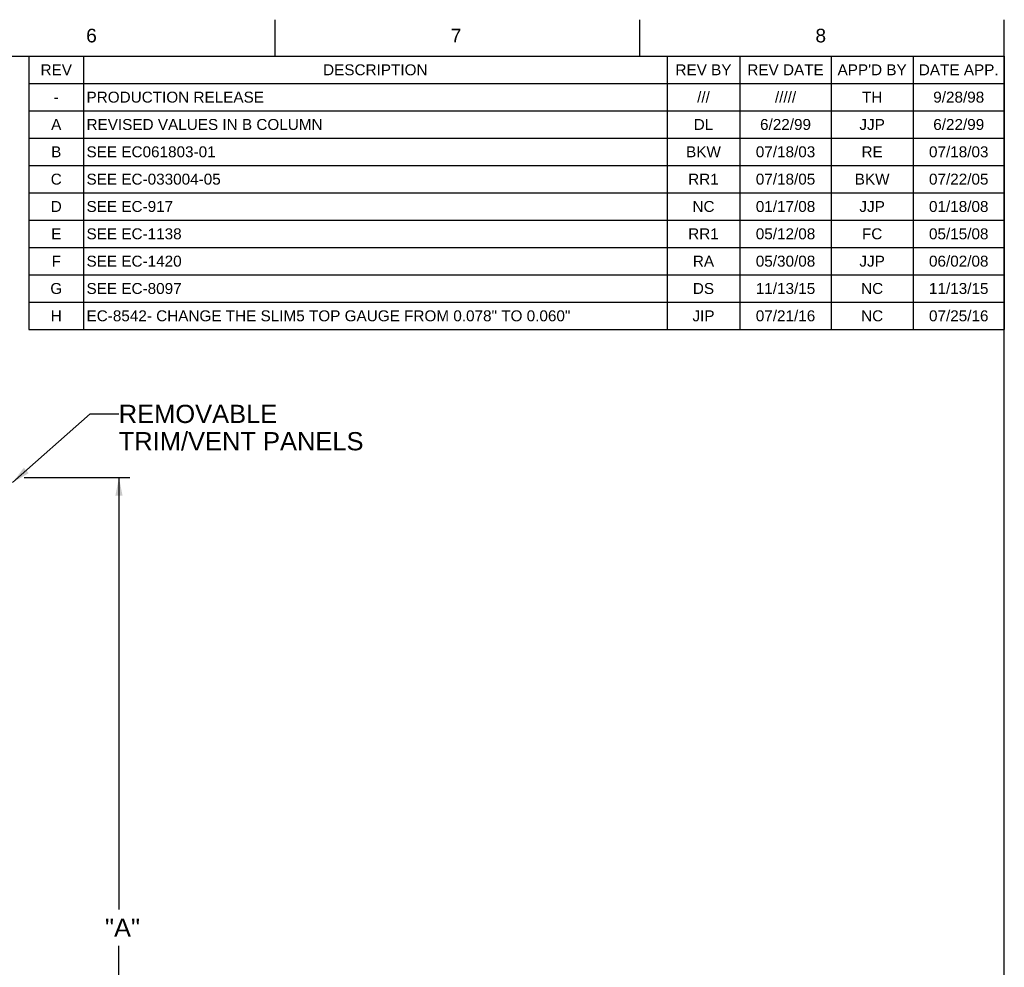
# Model space of a CAD drawing. Header units: inches. Extents: x 5 to 265, y 5 to 171.
# Tile 27 of 27: x 178 to 264, y 88 to 171. Entities that reach past the tile are written whole.
import ezdxf
from ezdxf.enums import TextEntityAlignment as Align

# ---------------------------------------------------------------- set-up
doc = ezdxf.new("R2010")
doc.units = ezdxf.units.IN
doc.header["$LTSCALE"] = 14.96
doc.header["$MEASUREMENT"] = 0
doc.layers.get('0').update_dxf_attribs({"linetype": 'CONTINUOUS'})
doc.layers.add('09_ALL_DETAIL_ITEMS', color=7, linetype='CONTINUOUS')
doc.styles.get("Standard").update_dxf_attribs({"font": 'arial.ttf'})
doc.dimstyles.new('DIMSTYLE_1', dxfattribs={"dimtxt": 1.6, "dimasz": 1.6, "dimexe": 0.06, "dimexo": 0.0625, "dimgap": 0.05, "dimtad": 0, "dimtih": 1, "dimtoh": 1, "dimdec": 3, "dimzin": 4, "dimdsep": 46, "dimtxsty": 'Standard', "dimblk": '_FILLED', "dimblk1": '_FILLED', "dimblk2": '_FILLED', "dimcen": 0.09, "dimadec": 0, "dimazin": 0, "dimtfac": 1, "dimtdec": 3, "dimtofl": 0, "dimtmove": 0, "dimatfit": 3, "dimldrblk": '_FILLED', "dimfxl": 0, "dimtolj": 1, "dimtzin": 4, "dimarcsym": 0})
doc.dimstyles.get("Standard").update_dxf_attribs({"dimtxt": 1.6, "dimasz": 1.6, "dimexe": 0.06, "dimexo": 0.0625, "dimgap": 0.09, "dimtad": 0, "dimtih": 1, "dimtoh": 1, "dimdec": 3, "dimzin": 4, "dimdsep": 46, "dimtxsty": 'Standard', "dimblk": '_FILLED', "dimblk1": '_FILLED', "dimblk2": '_FILLED', "dimcen": 0.09, "dimadec": 0, "dimazin": 0, "dimtp": 0.001, "dimtm": 0.001, "dimtfac": 1, "dimtdec": 3, "dimtofl": 0, "dimtmove": 0, "dimatfit": 3, "dimldrblk": '_FILLED', "dimfxl": 0, "dimtolj": 1, "dimtzin": 4, "dimarcsym": 0})

# ---------------------------------------------------------------- blocks, each defined once
blk = doc.blocks.new('_FILLED')
at = {"color": 0, "linetype": 'ByBlock'}
blk.add_solid([(0, 0), (-1, 0.2), (-1, -0.2)], dxfattribs=at)
blk = doc.blocks.new('*D17')
at = {"color": 7, "linetype": 'Continuous'}
for p, q in [((177.975, 130.996), (184.459, 130.996)), ((184.459, 130.996), (187.263, 130.996)), ((186.303, 130.996), (186.303, 93.078)), ((186.303, 51.96), (186.303, 89.878)), ((177.975, 51.96), (184.459, 51.96)), ((184.459, 51.96), (187.263, 51.96))]:
    blk.add_line(p, q, dxfattribs=at)
at = {"color": 7, "linetype": 'Continuous', "xscale": 1.6, "yscale": 1.6, "zscale": 1.6}
for p, rotation in [((186.303, 130.996), 90), ((186.303, 51.96), 270)]:
    blk.add_blockref('_FILLED', p, dxfattribs=dict(at, rotation=rotation))
at = {"color": 7, "linetype": 'Continuous'}
blk.add_text(' "A"', height=1.6, dxfattribs=at).set_placement((186.303, 90.678), align=Align.CENTER)

msp = doc.modelspace()

# ---------------------------------------------------------------- linework, layer by layer
at = {"color": 7, "linetype": 'Continuous'}
for p, q in [((200, 168), (200, 171.2)), ((232, 168), (232, 171.2)), ((264, 8), (264, 171.2)), ((4.8, 168), (264, 168)), ((178.4, 168), (264, 168)), ((178.4, 168), (178.4, 144)), ((183.2, 168), (183.2, 144)), ((234.4, 168), (234.4, 144)), ((240.8, 168), (240.8, 144)), ((248.8, 168), (248.8, 144)), ((256, 168), (256, 144)), ((264, 168), (264, 144)), ((178.4, 165.6), (264, 165.6)), ((178.4, 163.2), (264, 163.2)), ((178.4, 160.8), (264, 160.8)), ((178.4, 158.4), (264, 158.4)), ((178.4, 156), (264, 156)), ((178.4, 153.6), (264, 153.6)), ((178.4, 151.2), (264, 151.2)), ((178.4, 148.8), (264, 148.8)), ((178.4, 146.4), (264, 146.4)), ((178.4, 144), (264, 144))]:
    msp.add_line(p, q, dxfattribs=at)

# ---------------------------------------------------------------- texts
for s, p in [('6', (183.8922, 169.2067)), ('7', (215.8922, 169.2067)), ('8', (247.8922, 169.2067))]:
    msp.add_text(s, height=1.2, dxfattribs=at).set_placement(p, align=Align.CENTER)
at = {"layer": '09_ALL_DETAIL_ITEMS', "color": 7, "linetype": 'Continuous'}
for s, p in [('REV', (180.8, 166.32)), ('DESCRIPTION', (208.8, 166.32)), ('REV BY', (237.6, 166.32)), ('REV DATE', (244.8, 166.32)), ("APP'D BY", (252.4, 166.32)), ('DATE APP.', (260, 166.32)), ('-', (180.8, 163.92)), ('///', (237.6, 163.92)), ('/////', (244.8, 163.92)), ('TH', (252.4, 163.92)), ('9/28/98', (260, 163.92)), ('A', (180.8, 161.52)), ('DL', (237.6, 161.52)), ('6/22/99', (244.8, 161.52)), ('JJP', (252.4, 161.52)), ('6/22/99', (260, 161.52)), ('B', (180.8, 159.12)), ('BKW', (237.6, 159.12)), ('07/18/03', (244.8, 159.12)), ('RE', (252.4, 159.12)), ('07/18/03', (260, 159.12)), ('C', (180.8, 156.72)), ('RR1', (237.6, 156.72)), ('07/18/05', (244.8, 156.72)), ('BKW', (252.4, 156.72)), ('07/22/05', (260, 156.72)), ('D', (180.8, 154.32)), ('NC', (237.6, 154.32)), ('01/17/08', (244.8, 154.32)), ('JJP', (252.4, 154.32)), ('01/18/08', (260, 154.32)), ('05/12/08', (244.8, 151.92)), ('05/15/08', (260, 151.92)), ('E', (180.8, 151.92)), ('RR1', (237.6, 151.92)), ('FC', (252.4, 151.92)), ('F', (180.8, 149.52)), ('RA', (237.6, 149.52)), ('05/30/08', (244.8, 149.52)), ('JJP', (252.4, 149.52)), ('06/02/08', (260, 149.52)), ('G', (180.8, 147.12)), ('DS', (237.6, 147.12)), ('11/13/15', (244.8, 147.12)), ('NC', (252.4, 147.12)), ('11/13/15', (260, 147.12)), ('H', (180.8, 144.72)), ('JIP', (237.6, 144.72)), ('07/21/16', (244.8, 144.72)), ('NC', (252.4, 144.72)), ('07/25/16', (260, 144.72))]:
    msp.add_text(s, height=0.96, dxfattribs=at).set_placement(p, align=Align.CENTER)
for s, height, p in [('PRODUCTION RELEASE', 0.96, (183.456, 163.92)), ('REVISED VALUES IN B COLUMN', 0.96, (183.456, 161.52)), ('SEE EC061803-01', 0.96, (183.456, 159.12)), ('SEE EC-033004-05', 0.96, (183.456, 156.72)), ('SEE EC-917', 0.96, (183.456, 154.32)), ('SEE EC-1138', 0.96, (183.456, 151.92)), ('SEE EC-1420', 0.96, (183.456, 149.52)), ('SEE EC-8097', 0.96, (183.456, 147.12)), ('EC-8542- CHANGE THE SLIM5 TOP GAUGE FROM 0.078" TO 0.060"', 0.96, (183.456, 144.72)), ('REMOVABLE', 1.6, (186.2821, 135.7905)), ('TRIM/VENT PANELS', 1.6, (186.2821, 133.3905))]:
    msp.add_text(s, height=height, dxfattribs=at).set_placement(p)

# ---------------------------------------------------------------- dimensions: what is measured, and where the dimension line sits
at = {"color": 7, "linetype": 'Continuous'}
dim = msp.add_linear_dim(base=(186.3027, 51.9597), p1=(177.9124, 130.9957), p2=(177.9124, 51.9597), angle=270, text=' "A"', dimstyle='DIMSTYLE_1', dxfattribs=at)
dim.commit()
dim.dimension.update_dxf_attribs({"geometry": '*D17', "text_midpoint": (186.6049, 91.4777), "dimtype": 160})

# ---------------------------------------------------------------- leaders
at = {"layer": '09_ALL_DETAIL_ITEMS', "color": 7, "linetype": 'Continuous'}
msp.add_leader([(176.9696, 130.561), (183.77, 136.5905), (186.2821, 136.5905)], dimstyle='Standard', override={"dimtad": 0}, dxfattribs=at)

doc.saveas('drawing.dxf')
